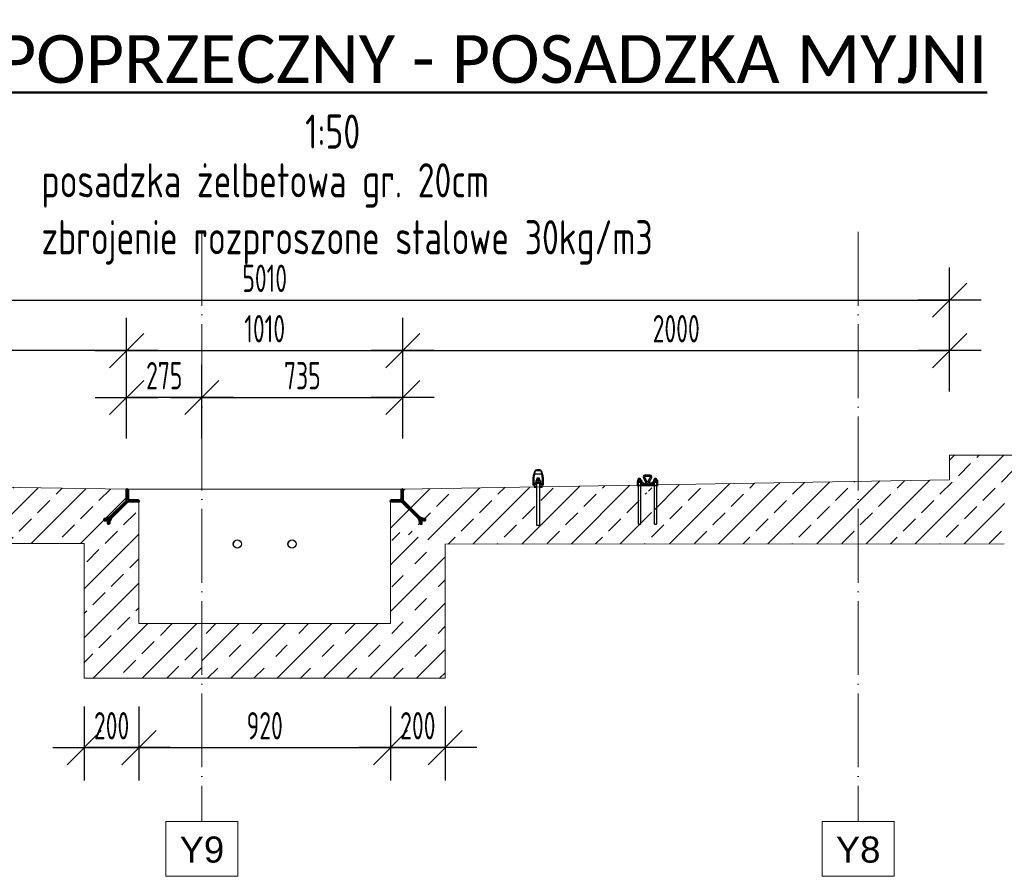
# Model space of a CAD drawing. Extents: x 64462 to 126444, y -56085 to -716.
# Tile 88 of 90: x 107586 to 111187, y -13687 to -10555. Entities that reach past the tile are written whole.
import ezdxf
from ezdxf.enums import TextEntityAlignment as Align

# ---------------------------------------------------------------- set-up
doc = ezdxf.new("R2010")
doc.units = 0
doc.header["$LTSCALE"] = 11.25
doc.linetypes.add('GCAD_ISO04W100', pattern=[30, 24, -3, 0, -3])
for name, color, linetype, lineweight in [('--TW_Trzpienie_opis', 42, 'Continuous', 9), ('M_Elementy przekrojowe', 150, 'Continuous', 50), ('M_Opisy inne', 7, 'Continuous', 25), ('M_Osie', 1, 'GCAD_ISO04W100', 15), ('M_Teksty duże', 3, 'Continuous', 50), ('M_Teksty średnie', 152, 'Continuous', 25), ('Y-MYJNIA_SZYNY', 152, 'Continuous', 25)]:
    doc.layers.add(name, color=color, linetype=linetype, lineweight=lineweight)
doc.layers.add('--TW_Wymiary', color=1, linetype='Continuous')
doc.layers.add('111_wytyczne_cieńkie', color=7, linetype='Continuous')
doc.styles.add('ARIAL', font='arial.ttf')
doc.styles.add('MCAD_TD', font='calibri.ttf')
doc.styles.add('MCAD_TS', font='GENISO.SHX', dxfattribs={"width": 0.8})
doc.styles.add('MCAD_TWYM', font='GENISO.SHX', dxfattribs={"width": 0.7})
doc.dimstyles.new('MCAD_KR_50 [mm]', dxfattribs={"dimscale": 5, "dimtxt": 20, "dimasz": 2, "dimexe": 24, "dimexo": 0, "dimgap": 0, "dimtad": 0, "dimdec": 1, "dimrnd": 0.5, "dimzin": 9, "dimdsep": 46, "dimtxsty": 'MCAD_TWYM', "dimblk": 'MC_WYM_KR', "dimcen": 0, "dimdle": 20, "dimclrd": 256, "dimclre": 256, "dimclrt": 7, "dimazin": 0, "dimtfac": 0.033333, "dimtdec": 1, "dimtmove": 0, "dimatfit": 3, "dimldrblk": 'MC_WYM_ST', "dimfxl": 30, "dimfxlon": 1, "dimtvp": 0.8, "dimtolj": 1, "dimarcsym": 0})

# ---------------------------------------------------------------- blocks, each defined once
blk = doc.blocks.new('MC_WYM_KR')
at = {"color": 7, "linetype": 'ByBlock'}
blk.add_line((6.24, 6.24), (-6.24, -6.24), dxfattribs=at)
at = {"linetype": 'ByBlock'}
blk.add_line((11.52, 0), (-11.52, 0), dxfattribs=at)
blk = doc.blocks.new('*D5670')
at = {"layer": '--TW_Wymiary', "lineweight": -2}
for p, q in [((107821.8, -13066.6), (107821.8, -13336.6)), ((108021.8, -13066.6), (108021.8, -13336.6)), ((108011.8, -13216.6), (107831.8, -13216.6))]:
    blk.add_line(p, q, dxfattribs=at)
at = {"layer": 'Defpoints', "color": 0}
for p in [(107821.8, -12763), (108021.8, -12763), (107821.8, -13216.6)]:
    blk.add_point(p, dxfattribs=at)
at = {"layer": '--TW_Wymiary', "linetype": 'ByBlock', "lineweight": -2, "xscale": 10, "yscale": 10, "zscale": 10, "rotation": 180}
blk.add_blockref('MC_WYM_KR', (107821.8, -13216.6), dxfattribs=at)
at = {"layer": '--TW_Wymiary', "linetype": 'ByBlock', "lineweight": -2, "xscale": 10, "yscale": 10, "zscale": 10}
blk.add_blockref('MC_WYM_KR', (108021.8, -13216.6), dxfattribs=at)
at = {"layer": '--TW_Wymiary', "color": 7, "insert": (107921.8, -13136.6), "char_height": 100, "attachment_point": 5, "style": 'MCAD_TWYM'}
blk.add_mtext('\\A1;200', dxfattribs=at)
blk = doc.blocks.new('MC_WYM_ST')
blk.add_solid([(0, 0), (-14.68, 3), (-14.68, -3), (0, 0)])
blk = doc.blocks.new('*D5681')
at = {"layer": '--TW_Wymiary', "lineweight": -2}
for p, q in [((107976.8, -12086.5), (107976.8, -11816.5)), ((108252, -12086.5), (108252, -11816.5)), ((108242, -11936.5), (107986.8, -11936.5))]:
    blk.add_line(p, q, dxfattribs=at)
at = {"layer": 'Defpoints', "color": 0}
for p in [(107976.8, -11936.5), (107976.8, -12271.9), (108252, -12271.9)]:
    blk.add_point(p, dxfattribs=at)
at = {"layer": '--TW_Wymiary', "linetype": 'ByBlock', "lineweight": -2, "xscale": 10, "yscale": 10, "zscale": 10, "rotation": 180}
blk.add_blockref('MC_WYM_KR', (107976.8, -11936.5), dxfattribs=at)
at = {"layer": '--TW_Wymiary', "linetype": 'ByBlock', "lineweight": -2, "xscale": 10, "yscale": 10, "zscale": 10}
blk.add_blockref('MC_WYM_KR', (108252, -11936.5), dxfattribs=at)
at = {"layer": '--TW_Wymiary', "color": 7, "insert": (108114.4, -11856.5), "char_height": 100, "attachment_point": 5, "style": 'MCAD_TWYM'}
blk.add_mtext('\\A1;275', dxfattribs=at)
blk = doc.blocks.new('*D5682')
at = {"layer": '--TW_Wymiary', "lineweight": -2}
for p, q in [((108252, -12086.5), (108252, -11816.5)), ((108986.8, -12086.5), (108986.8, -11816.5)), ((108262, -11936.5), (108976.8, -11936.5))]:
    blk.add_line(p, q, dxfattribs=at)
at = {"layer": 'Defpoints', "color": 0}
for p in [(108986.8, -11936.5), (108252, -12271.9), (108986.8, -12271.9)]:
    blk.add_point(p, dxfattribs=at)
at = {"layer": '--TW_Wymiary', "linetype": 'ByBlock', "lineweight": -2, "xscale": 10, "yscale": 10, "zscale": 10, "rotation": 180}
blk.add_blockref('MC_WYM_KR', (108252, -11936.5), dxfattribs=at)
at = {"layer": '--TW_Wymiary', "linetype": 'ByBlock', "lineweight": -2, "xscale": 10, "yscale": 10, "zscale": 10}
blk.add_blockref('MC_WYM_KR', (108986.8, -11936.5), dxfattribs=at)
at = {"layer": '--TW_Wymiary', "color": 7, "insert": (108619.4, -11856.5), "char_height": 100, "attachment_point": 5, "style": 'MCAD_TWYM'}
blk.add_mtext('\\A1;735', dxfattribs=at)
blk = doc.blocks.new('*D5683')
at = {"layer": '--TW_Wymiary', "lineweight": -2}
for p, q in [((108021.8, -13066.6), (108021.8, -13336.6)), ((108941.8, -13066.6), (108941.8, -13336.6)), ((108031.8, -13216.6), (108931.8, -13216.6))]:
    blk.add_line(p, q, dxfattribs=at)
at = {"layer": 'Defpoints', "color": 0}
for p in [(108021.8, -12763), (108941.8, -12763), (108941.8, -13216.6)]:
    blk.add_point(p, dxfattribs=at)
at = {"layer": '--TW_Wymiary', "linetype": 'ByBlock', "lineweight": -2, "xscale": 10, "yscale": 10, "zscale": 10, "rotation": 180}
blk.add_blockref('MC_WYM_KR', (108021.8, -13216.6), dxfattribs=at)
at = {"layer": '--TW_Wymiary', "linetype": 'ByBlock', "lineweight": -2, "xscale": 10, "yscale": 10, "zscale": 10}
blk.add_blockref('MC_WYM_KR', (108941.8, -13216.6), dxfattribs=at)
at = {"layer": '--TW_Wymiary', "color": 7, "insert": (108481.8, -13136.6), "char_height": 100, "attachment_point": 5, "style": 'MCAD_TWYM'}
blk.add_mtext('\\A1;920', dxfattribs=at)
blk = doc.blocks.new('*D5684')
at = {"layer": '--TW_Wymiary', "lineweight": -2}
for p, q in [((108941.8, -13066.6), (108941.8, -13336.6)), ((109141.8, -13066.6), (109141.8, -13336.6)), ((108951.8, -13216.6), (109131.8, -13216.6))]:
    blk.add_line(p, q, dxfattribs=at)
at = {"layer": 'Defpoints', "color": 0}
for p in [(108941.8, -12763), (109141.8, -12963), (109141.8, -13216.6)]:
    blk.add_point(p, dxfattribs=at)
at = {"layer": '--TW_Wymiary', "linetype": 'ByBlock', "lineweight": -2, "xscale": 10, "yscale": 10, "zscale": 10, "rotation": 180}
blk.add_blockref('MC_WYM_KR', (108941.8, -13216.6), dxfattribs=at)
at = {"layer": '--TW_Wymiary', "linetype": 'ByBlock', "lineweight": -2, "xscale": 10, "yscale": 10, "zscale": 10}
blk.add_blockref('MC_WYM_KR', (109141.8, -13216.6), dxfattribs=at)
at = {"layer": '--TW_Wymiary', "color": 7, "insert": (109041.8, -13136.6), "char_height": 100, "attachment_point": 5, "style": 'MCAD_TWYM'}
blk.add_mtext('\\A1;200', dxfattribs=at)
blk = doc.blocks.new('*D5685')
at = {"layer": '--TW_Wymiary', "lineweight": -2}
for p, q in [((107976.8, -11914.7), (107976.8, -11644.7)), ((108986.8, -11914.7), (108986.8, -11644.7)), ((107986.8, -11764.7), (108976.8, -11764.7))]:
    blk.add_line(p, q, dxfattribs=at)
at = {"layer": 'Defpoints', "color": 0}
for p in [(108986.8, -11764.7), (107976.8, -12271.9), (108986.8, -12271.9)]:
    blk.add_point(p, dxfattribs=at)
at = {"layer": '--TW_Wymiary', "linetype": 'ByBlock', "lineweight": -2, "xscale": 10, "yscale": 10, "zscale": 10, "rotation": 180}
blk.add_blockref('MC_WYM_KR', (107976.8, -11764.7), dxfattribs=at)
at = {"layer": '--TW_Wymiary', "linetype": 'ByBlock', "lineweight": -2, "xscale": 10, "yscale": 10, "zscale": 10}
blk.add_blockref('MC_WYM_KR', (108986.8, -11764.7), dxfattribs=at)
at = {"layer": '--TW_Wymiary', "color": 7, "insert": (108481.8, -11684.7), "char_height": 100, "attachment_point": 5, "style": 'MCAD_TWYM'}
blk.add_mtext('\\A1;1010', dxfattribs=at)
blk = doc.blocks.new('*D5686')
at = {"layer": '--TW_Wymiary', "lineweight": -2}
for p, q in [((105976.8, -11730.4), (105976.8, -11460.4)), ((110986.8, -11730.4), (110986.8, -11460.4)), ((105986.8, -11580.4), (110976.8, -11580.4))]:
    blk.add_line(p, q, dxfattribs=at)
at = {"layer": 'Defpoints', "color": 0}
for p in [(110986.8, -11580.4), (105976.8, -12146.8), (110986.8, -12146.8)]:
    blk.add_point(p, dxfattribs=at)
at = {"layer": '--TW_Wymiary', "linetype": 'ByBlock', "lineweight": -2, "xscale": 10, "yscale": 10, "zscale": 10, "rotation": 180}
blk.add_blockref('MC_WYM_KR', (105976.8, -11580.4), dxfattribs=at)
at = {"layer": '--TW_Wymiary', "linetype": 'ByBlock', "lineweight": -2, "xscale": 10, "yscale": 10, "zscale": 10}
blk.add_blockref('MC_WYM_KR', (110986.8, -11580.4), dxfattribs=at)
at = {"layer": '--TW_Wymiary', "color": 7, "insert": (108481.8, -11500.4), "char_height": 100, "attachment_point": 5, "style": 'MCAD_TWYM'}
blk.add_mtext('\\A1;5010', dxfattribs=at)
blk = doc.blocks.new('*D5687')
at = {"layer": '--TW_Wymiary', "lineweight": -2}
for p, q in [((105976.8, -11914.7), (105976.8, -11644.7)), ((107976.8, -11914.7), (107976.8, -11644.7)), ((107966.8, -11764.7), (105986.8, -11764.7))]:
    blk.add_line(p, q, dxfattribs=at)
at = {"layer": 'Defpoints', "color": 0}
for p in [(105976.8, -11764.7), (107976.8, -12086.5), (105976.8, -12146.8)]:
    blk.add_point(p, dxfattribs=at)
at = {"layer": '--TW_Wymiary', "linetype": 'ByBlock', "lineweight": -2, "xscale": 10, "yscale": 10, "zscale": 10, "rotation": 180}
blk.add_blockref('MC_WYM_KR', (105976.8, -11764.7), dxfattribs=at)
at = {"layer": '--TW_Wymiary', "linetype": 'ByBlock', "lineweight": -2, "xscale": 10, "yscale": 10, "zscale": 10}
blk.add_blockref('MC_WYM_KR', (107976.8, -11764.7), dxfattribs=at)
at = {"layer": '--TW_Wymiary', "color": 7, "insert": (106976.8, -11684.7), "char_height": 100, "attachment_point": 5, "style": 'MCAD_TWYM'}
blk.add_mtext('\\A1;2000', dxfattribs=at)
blk = doc.blocks.new('*D5688')
at = {"layer": '--TW_Wymiary', "lineweight": -2}
for p, q in [((108986.8, -11914.7), (108986.8, -11644.7)), ((110986.8, -11914.7), (110986.8, -11644.7)), ((108996.8, -11764.7), (110976.8, -11764.7))]:
    blk.add_line(p, q, dxfattribs=at)
at = {"layer": 'Defpoints', "color": 0}
for p in [(110986.8, -11764.7), (108986.8, -12086.5), (110986.8, -12146.8)]:
    blk.add_point(p, dxfattribs=at)
at = {"layer": '--TW_Wymiary', "linetype": 'ByBlock', "lineweight": -2, "xscale": 10, "yscale": 10, "zscale": 10, "rotation": 180}
blk.add_blockref('MC_WYM_KR', (108986.8, -11764.7), dxfattribs=at)
at = {"layer": '--TW_Wymiary', "linetype": 'ByBlock', "lineweight": -2, "xscale": 10, "yscale": 10, "zscale": 10}
blk.add_blockref('MC_WYM_KR', (110986.8, -11764.7), dxfattribs=at)
at = {"layer": '--TW_Wymiary', "color": 7, "insert": (109986.8, -11684.7), "char_height": 100, "attachment_point": 5, "style": 'MCAD_TWYM'}
blk.add_mtext('\\A1;2000', dxfattribs=at)
blk = doc.blocks.new('eoprz')

msp = doc.modelspace()

# ---------------------------------------------------------------- hatches: boundary and pattern name
at = {"layer": '--TW_Trzpienie_opis'}
h = msp.add_hatch(dxfattribs=at)
h.set_pattern_fill('ANSI33-Metric', color=256, scale=20)
h.set_pattern_definition([(45, (-211439.87, 157526.38), (-89.80256, 89.80256), []), (45, (-211350.07, 157526.38), (-89.80256, 89.80256), [63.5, -31.75])])
h.paths.add_polyline_path([(108021.81, -12468.7), (108021.81, -12326.78), (107976.81, -12326.78), (107976.81, -12271.88), (107838.11, -12269.43), (107131.81, -12256.98), (107131.81, -12266.78), (107084.81, -12266.78), (107084.81, -12346.78), (107131.81, -12346.78), (107131.81, -12356.78), (107031.81, -12356.78), (107031.81, -12346.78), (107078.81, -12346.78), (107078.81, -12266.78), (107031.81, -12266.78), (107031.81, -12256.98), (106304.58, -12243.05), (105976.81, -12236.78), (105976.81, -12146.78), (105694.96, -12146.78), (105694.96, -12360.78), (105694.96, -12470.56), (105923.97, -12470.56), (108021.81, -12470.56), (108021.81, -12468.7)], is_closed=False)
h.paths.add_polyline_path([(108021.81, -12472.09), (107821.81, -12470.56), (107821.81, -12962.98), (108251.99, -12962.98), (108251.99, -12762.98), (108193.98, -12762.98), (108021.81, -12762.98), (108021.81, -12472.09)], is_closed=False)
h.paths.add_polyline_path([(108941.81, -12326.78), (108941.81, -12420.78), (109141.81, -12472.78), (110354.53, -12470.68), (110354.52, -12247.88), (110153.13, -12252.74), (109931.81, -12256.98), (109931.81, -12266.78), (109884.81, -12266.78), (109884.81, -12346.78), (109931.81, -12346.78), (109931.81, -12356.78), (109831.81, -12356.78), (109831.81, -12346.78), (109878.81, -12346.78), (109878.81, -12266.78), (109831.81, -12266.78), (109831.81, -12256.98), (109616.85, -12260.77), (108986.81, -12271.88), (108986.81, -12326.78), (108941.81, -12326.78)], is_closed=False)
h.paths.add_polyline_path([(110651.99, -12470.74), (110651.98, -12242.65), (110354.52, -12247.88), (110354.58, -12471.62), (110651.99, -12470.74)], is_closed=False)
h.paths.add_polyline_path([(110651.98, -12242.65), (110651.99, -12470.74), (111186.81, -12470.83), (111186.8, -12266.84), (111833.53, -12266.78), (111833.53, -12146.78), (110986.81, -12146.78), (110986.81, -12236.78), (110651.98, -12242.65)], is_closed=False)
h.paths.add_polyline_path([(112341.18, -12266.78), (112341.18, -12146.78), (111833.53, -12146.78), (111833.53, -12266.78)])
h = msp.add_hatch(dxfattribs=at)
h.set_pattern_fill('MC_ZELBET', color=256, scale=600, angle=45, pattern_type=2)
h.set_pattern_definition([(45, (502450.8, -173467.9), (-424.2641, 424.2641), [600, 0]), (45, (502365.94, -173383.03), (-424.2641, 424.2641), [600, 0]), (45, (502281.1, -173298.2), (-424.2641, 424.2641), [600, 0]), (45, (502196.23, -173213.3), (-424.2641, 424.2641), [600, 0]), (45, (502111.4, -173128.5), (-424.2641, 424.2641), [600, 0]), (45, (502408.37, -173425.46), (-424.2641, 424.2641), [60, -540]), (45, (502323.5, -173340.6), (-424.2641, 424.2641), [60, -540]), (45, (502238.66, -173255.75), (-424.2641, 424.2641), [60, -540]), (45, (502153.8, -173170.9), (-424.2641, 424.2641), [60, -540]), (45, (502068.95, -173086.05), (-424.2641, 424.2641), [60, -540]), (45, (502662.9, -173170.9), (-424.2641, 424.2641), [60, -540]), (45, (502578.1, -173086.05), (-424.2641, 424.2641), [60, -540]), (45, (502493.2, -173340.6), (-424.2641, 424.2641), [60, -540]), (45, (502408.37, -173255.75), (-424.2641, 424.2641), [60, -540]), (45, (502578.1, -173255.75), (-424.2641, 424.2641), [60, -540]), (45, (502493.2, -173170.9), (-424.2641, 424.2641), [60, -540]), (45, (502747.8, -173086.05), (-424.2641, 424.2641), [60, -540]), (45, (502662.9, -173001.2), (-424.2641, 424.2641), [60, -540]), (45, (502493.2, -173001.2), (-424.2641, 424.2641), [60, -540]), (45, (502408.37, -172916.34), (-424.2641, 424.2641), [60, -540]), (45, (502323.5, -172831.5), (-424.2641, 424.2641), [60, -540]), (45, (502323.5, -173170.9), (-424.2641, 424.2641), [60, -540]), (45, (502238.66, -173086.05), (-424.2641, 424.2641), [60, -540]), (45, (502408.37, -173086.05), (-424.2641, 424.2641), [60, -540]), (45, (502323.5, -173001.2), (-424.2641, 424.2641), [60, -540]), (45, (502153.8, -173001.2), (-424.2641, 424.2641), [60, -540]), (45, (502238.66, -172916.34), (-424.2641, 424.2641), [60, -540]), (45, (502578.1, -172916.34), (-424.2641, 424.2641), [60, -540]), (45, (502493.2, -172831.5), (-424.2641, 424.2641), [60, -540]), (45, (502408.37, -172746.64), (-424.2641, 424.2641), [60, -540])])
h.paths.add_polyline_path([(108251.99, -12962.98), (109141.81, -12962.98), (109141.81, -12524.78), (109141.81, -12509.09), (109141.81, -12493.65), (109141.81, -12484.27), (109141.81, -12472.78), (108941.81, -12420.78), (108941.81, -12762.98), (108251.99, -12762.98), (108251.99, -12962.98)], is_closed=False)
at = {"layer": '111_wytyczne_cieńkie'}
for points in [[(108393.53, -12462.42, 1.1188462), (108372.45, -12483.5, -0.8937779)], [(108593.53, -12462.42, 1.1188462), (108572.45, -12483.5, -0.8937779)]]:
    msp.add_hatch(color=8, dxfattribs=at).paths.add_polyline_path(points)

# ---------------------------------------------------------------- linework, layer by layer
at = {"layer": '--TW_Trzpienie_opis'}
for p, q in [((110986.81, -12236.78), (110986.81, -12146.78)), ((112341.18, -12146.78), (110986.81, -12146.78)), ((107976.81, -12271.88), (105976.81, -12236.78)), ((108986.81, -12271.88), (110986.81, -12236.78)), ((108986.81, -12271.88), (107976.81, -12271.88)), ((108021.81, -12762.98), (108021.81, -12316.88)), ((108941.81, -12762.98), (108941.81, -12316.88)), ((107821.81, -12470.56), (105694.96, -12470.56)), ((107821.81, -12470.56), (107821.81, -12962.98)), ((111186.7, -12470.83), (109141.81, -12472.78)), ((109141.81, -12962.98), (109141.81, -12472.78)), ((109141.81, -12962.98), (109141.81, -12584.78)), ((108941.81, -12762.98), (108021.81, -12762.98)), ((107821.81, -12962.98), (109141.81, -12962.98)), ((108941.81, -12962.98), (108021.81, -12962.98))]:
    msp.add_line(p, q, dxfattribs=at)
at = {"layer": '111_wytyczne_cieńkie', "color": 8}
for centre in [(108381.81, -12471.78), (108581.81, -12471.78)]:
    msp.add_circle(centre, 15, dxfattribs=at)
at = {"layer": 'M_Elementy przekrojowe'}
for points in [[(107976.81, -12316.88), (108021.81, -12316.88), (108021.81, -12315.38, 0.4142136), (108018.31, -12311.88), (107988.81, -12311.88, -0.4142136), (107981.81, -12304.88), (107981.81, -12275.38, 0.4142136), (107978.31, -12271.88), (107976.81, -12271.88)], [(108986.81, -12316.88), (108941.81, -12316.88), (108941.81, -12315.38, -0.4142136), (108945.31, -12311.88), (108974.81, -12311.88, 0.4142136), (108981.81, -12304.88), (108981.81, -12275.38, -0.4142136), (108985.31, -12271.88), (108986.81, -12271.88)], [(107914.12, -12398.17, -0.221501), (107922.36, -12375.57), (107978.93, -12319), (107974.68, -12314.76), (107918.12, -12371.33, 0.221501), (107908.15, -12398.69)], [(109049.49, -12398.17, 0.221501), (109041.25, -12375.57), (108984.68, -12319), (108988.93, -12314.76), (109045.5, -12371.33, -0.221501), (109055.47, -12398.69)]]:
    msp.add_lwpolyline(points, format="xyb", close=True, dxfattribs=at)
for points in [[(107910.29, -12383.39, -0.1134054), (107895, -12385.54), (107895.52, -12379.56, 0.221501), (107918.12, -12371.33)], [(109053.32, -12383.39, 0.1134054), (109068.61, -12385.54), (109068.1, -12379.56, -0.221501), (109045.5, -12371.33)]]:
    msp.add_lwpolyline(points, format="xyb", dxfattribs=at)
at = {"layer": 'M_Osie'}
for p, q in [((108251.99, -11330.56), (108251.99, -13487.15)), ((108251.99, -11330.56), (108251.99, -13487.15)), ((110651.99, -11330.56), (110651.99, -13487.15)), ((110651.99, -11330.56), (110651.99, -13487.15)), ((108120.5, -13487.15), (108383.49, -13487.15)), ((108120.5, -13687.15), (108120.5, -13487.15)), ((108383.49, -13687.15), (108383.49, -13487.15)), ((110520.5, -13487.15), (110783.49, -13487.15)), ((110520.5, -13687.15), (110520.5, -13487.15)), ((110783.49, -13687.15), (110783.49, -13487.15)), ((108120.5, -13687.15), (108383.49, -13687.15)), ((110520.5, -13687.15), (110783.49, -13687.15))]:
    msp.add_line(p, q, dxfattribs=at)
at = {"layer": 'Y-MYJNIA_SZYNY'}
for p, q in [((109469.35, -12205.3), (109468.33, -12207.07)), ((109468.56, -12212.15), (109468.56, -12207.55)), ((109468.81, -12207.55), (109468.59, -12207.55)), ((109468.81, -12217.93), (109468.81, -12207.55)), ((109470.06, -12215.55), (109470.79, -12207.2)), ((109474.77, -12203.55), (109488.84, -12203.55)), ((109486.9, -12201.05), (109476.72, -12201.05)), ((109492.83, -12207.2), (109493.56, -12215.55)), ((109495.28, -12207.07), (109494.26, -12205.3)), ((109494.81, -12207.55), (109494.81, -12217.93)), ((109495.03, -12207.55), (109494.81, -12207.55)), ((109495.06, -12207.55), (109495.06, -12212.15)), ((109461.81, -12237.6), (109461.81, -12254.95)), ((109465.81, -12237.6), (109465.81, -12247.55)), ((109469.26, -12215.18), (109468.66, -12212.93)), ((109470.06, -12215.55), (109469.74, -12215.55)), ((109470.06, -12215.55), (109493.56, -12215.55)), ((109472.75, -12240.26), (109472.75, -12246.83)), ((109473.36, -12239.81), (109473.81, -12239.55)), ((109473.81, -12239.55), (109474.22, -12239.55)), ((109474.22, -12239.55), (109480.22, -12239.55)), ((109475.7, -12240.26), (109475.7, -12246.83)), ((109476.96, -12234.3), (109478.11, -12233.15)), ((109476.96, -12239.55), (109476.96, -12234.3)), ((109476.96, -12234.3), (109486.66, -12234.3)), ((109478.11, -12230.55), (109478.99, -12229.55)), ((109478.11, -12233.15), (109478.11, -12230.55)), ((109478.11, -12230.55), (109485.51, -12230.55)), ((109478.11, -12233.15), (109485.51, -12233.15)), ((109478.99, -12229.55), (109484.62, -12229.55)), ((109487.81, -12239.55), (109480.22, -12239.55)), ((109484.62, -12229.55), (109485.51, -12230.55)), ((109484.75, -12240.26), (109484.75, -12246.83)), ((109485.51, -12230.55), (109485.51, -12233.15)), ((109485.51, -12233.15), (109486.66, -12234.3)), ((109486.66, -12234.3), (109486.66, -12239.55)), ((109487.81, -12239.55), (109489.81, -12239.55)), ((109489.81, -12239.55), (109490.25, -12239.81)), ((109490.86, -12240.26), (109490.25, -12239.82)), ((109490.86, -12240.26), (109490.86, -12246.83)), ((109493.87, -12215.55), (109493.56, -12215.55)), ((109494.95, -12212.93), (109494.35, -12215.18)), ((109497.81, -12247.55), (109497.81, -12237.6)), ((109501.81, -12254.95), (109501.81, -12237.6)), ((109845, -12238.39), (109845, -12243.81)), ((109845.5, -12238.01), (109845.87, -12237.8)), ((109845.87, -12237.8), (109846.22, -12237.8)), ((109846.22, -12237.8), (109851.16, -12237.8)), ((109847.43, -12238.39), (109847.43, -12243.81)), ((109848.47, -12235.64), (109849.42, -12234.69)), ((109848.47, -12237.8), (109848.47, -12235.64)), ((109848.47, -12235.64), (109856.47, -12235.64)), ((109849.42, -12232.54), (109850.15, -12231.72)), ((109849.42, -12234.69), (109849.42, -12232.54)), ((109849.42, -12232.54), (109855.52, -12232.54)), ((109849.42, -12234.69), (109855.52, -12234.69)), ((109850.15, -12231.72), (109854.79, -12231.72)), ((109857.42, -12237.8), (109851.16, -12237.8)), ((109854.79, -12231.72), (109855.52, -12232.54)), ((109854.9, -12238.39), (109854.9, -12243.81)), ((109855.52, -12232.54), (109855.52, -12234.69)), ((109855.52, -12234.69), (109856.47, -12235.64)), ((109856.47, -12235.64), (109856.47, -12237.8)), ((109857.42, -12237.8), (109859.07, -12237.8)), ((109859.07, -12237.8), (109859.44, -12238.01)), ((109859.94, -12238.39), (109859.43, -12238.03)), ((109859.94, -12238.39), (109859.94, -12243.81)), ((109866.52, -12228.88), (109870.92, -12226.52)), ((109876.13, -12246.84), (109866.52, -12228.88)), ((109880.54, -12244.48), (109870.92, -12226.52)), ((109871.81, -12225.05), (109871.81, -12220.05)), ((109891.81, -12220.05), (109871.81, -12220.05)), ((109891.81, -12225.05), (109871.81, -12225.05)), ((109883.08, -12244.48), (109892.69, -12226.52)), ((109887.49, -12246.84), (109897.1, -12228.88)), ((109891.81, -12225.05), (109891.81, -12220.05)), ((109892.69, -12226.52), (109897.1, -12228.88)), ((109903.52, -12238.39), (109903.52, -12243.81)), ((109904.02, -12238.01), (109904.39, -12237.8)), ((109904.39, -12237.8), (109904.73, -12237.8)), ((109904.73, -12237.8), (109909.68, -12237.8)), ((109905.95, -12238.39), (109905.95, -12243.81)), ((109906.99, -12235.64), (109907.94, -12234.69)), ((109906.99, -12237.8), (109906.99, -12235.64)), ((109906.99, -12235.64), (109914.99, -12235.64)), ((109907.94, -12232.54), (109908.66, -12231.72)), ((109907.94, -12234.69), (109907.94, -12232.54)), ((109907.94, -12232.54), (109914.04, -12232.54)), ((109907.94, -12234.69), (109914.04, -12234.69)), ((109908.66, -12231.72), (109913.31, -12231.72)), ((109915.94, -12237.8), (109909.68, -12237.8)), ((109913.31, -12231.72), (109914.04, -12232.54)), ((109913.42, -12238.39), (109913.42, -12243.81)), ((109914.04, -12232.54), (109914.04, -12234.69)), ((109914.04, -12234.69), (109914.99, -12235.64)), ((109914.99, -12235.64), (109914.99, -12237.8)), ((109915.94, -12237.8), (109917.59, -12237.8)), ((109917.59, -12237.8), (109917.95, -12238.01)), ((109918.46, -12238.39), (109917.95, -12238.03)), ((109918.46, -12238.39), (109918.46, -12243.81)), ((109462.41, -12255.55), (109465.71, -12255.55)), ((109466.81, -12255.55), (109465.71, -12255.55)), ((109466.31, -12254.95), (109466.31, -12254.15)), ((109475.81, -12253.55), (109466.81, -12253.55)), ((109466.81, -12253.55), (109466.81, -12261.55)), ((109466.81, -12261.55), (109466.81, -12264.55)), ((109466.81, -12261.55), (109476.56, -12261.55)), ((109475.81, -12261.55), (109466.81, -12261.55)), ((109466.81, -12264.55), (109476.56, -12264.55)), ((109466.91, -12253.55), (109475.56, -12253.55)), ((109467.81, -12249.55), (109471.81, -12249.55)), ((109471.81, -12248.55), (109472.81, -12247.55)), ((109471.81, -12249.55), (109471.81, -12248.55)), ((109471.81, -12248.55), (109491.81, -12248.55)), ((109471.81, -12249.55), (109491.81, -12249.55)), ((109473.37, -12247.28), (109472.75, -12246.83)), ((109490.81, -12247.55), (109472.81, -12247.55)), ((109473.81, -12247.55), (109473.36, -12247.29)), ((109475.81, -12253.49), (109475.81, -12249.55)), ((109475.81, -12261.55), (109475.81, -12253.55)), ((109475.81, -12253.55), (109476.96, -12253.55)), ((109476.63, -12252.72), (109475.98, -12253.37)), ((109476.56, -12261.55), (109476.96, -12261.55)), ((109476.56, -12261.55), (109476.56, -12264.55)), ((109476.56, -12264.55), (109476.96, -12264.55)), ((109476.96, -12404.55), (109476.96, -12249.55)), ((109486.66, -12249.55), (109486.66, -12404.55)), ((109486.66, -12253.55), (109487.81, -12253.55)), ((109486.66, -12261.55), (109487.06, -12261.55)), ((109486.66, -12264.55), (109487.06, -12264.55)), ((109487.63, -12253.37), (109486.98, -12252.72)), ((109487.06, -12264.55), (109487.06, -12261.55)), ((109487.06, -12261.55), (109496.81, -12261.55)), ((109487.06, -12264.55), (109496.81, -12264.55)), ((109487.81, -12249.55), (109487.81, -12253.49)), ((109487.81, -12253.55), (109487.81, -12261.55)), ((109496.81, -12253.55), (109487.81, -12253.55)), ((109496.81, -12261.55), (109487.81, -12261.55)), ((109488.05, -12253.55), (109496.71, -12253.55)), ((109490.25, -12247.29), (109489.81, -12247.55)), ((109490.25, -12247.28), (109490.86, -12246.83)), ((109490.81, -12247.55), (109491.81, -12248.55)), ((109491.81, -12248.55), (109491.81, -12249.55)), ((109491.81, -12249.55), (109495.81, -12249.55)), ((109496.81, -12261.55), (109496.81, -12253.55)), ((109497.91, -12255.55), (109496.81, -12255.55)), ((109496.81, -12264.55), (109496.81, -12261.55)), ((109497.31, -12254.15), (109497.31, -12254.95)), ((109497.91, -12255.55), (109501.21, -12255.55)), ((109844.22, -12245.22), (109845.05, -12244.4)), ((109844.22, -12246.05), (109844.22, -12245.22)), ((109844.22, -12245.22), (109860.72, -12245.22)), ((109844.22, -12246.05), (109860.72, -12246.05)), ((109844.31, -12247.05), (109844.31, -12259.55)), ((109919.31, -12259.55), (109844.31, -12259.55)), ((109845.51, -12244.18), (109845, -12243.81)), ((109859.89, -12244.4), (109845.05, -12244.4)), ((109848.66, -12246.05), (109845.31, -12246.05)), ((109845.87, -12244.4), (109845.51, -12244.19)), ((109847.79, -12259.55), (109847.79, -12246.05)), ((109848.47, -12399.55), (109848.47, -12246.05)), ((109857.31, -12246.05), (109848.66, -12246.05)), ((109856.47, -12246.05), (109856.47, -12399.55)), ((109857.31, -12259.55), (109857.31, -12246.05)), ((109863.75, -12246.05), (109857.31, -12246.05)), ((109859.44, -12244.19), (109859.07, -12244.4)), ((109859.43, -12244.18), (109859.94, -12243.81)), ((109859.89, -12244.4), (109860.72, -12245.22)), ((109860.72, -12245.22), (109860.72, -12246.05)), ((109865.31, -12248.75), (109861.31, -12248.75)), ((109861.31, -12248.75), (109861.31, -12254.05)), ((109861.31, -12254.05), (109902.31, -12254.05)), ((109861.81, -12249.05), (109861.81, -12254.05)), ((109861.81, -12249.05), (109874.8, -12249.05)), ((109861.81, -12254.05), (109874.8, -12254.05)), ((109864.41, -12247.2), (109863.75, -12246.05)), ((109864.41, -12247.2), (109865.31, -12248.75)), ((109874.8, -12249.05), (109874.8, -12254.05)), ((109876.13, -12246.84), (109880.54, -12244.48)), ((109883.08, -12244.48), (109887.49, -12246.84)), ((109888.81, -12249.05), (109888.81, -12254.05)), ((109901.81, -12249.05), (109888.81, -12249.05)), ((109901.81, -12254.05), (109888.81, -12254.05)), ((109898.31, -12248.75), (109899.2, -12247.2)), ((109902.31, -12248.75), (109898.31, -12248.75)), ((109899.86, -12246.05), (109899.2, -12247.2)), ((109906.31, -12246.05), (109899.86, -12246.05)), ((109901.81, -12249.05), (109901.81, -12254.05)), ((109902.31, -12254.05), (109902.31, -12248.75)), ((109902.74, -12245.22), (109903.56, -12244.4)), ((109902.74, -12246.05), (109902.74, -12245.22)), ((109902.74, -12245.22), (109919.23, -12245.22)), ((109919.23, -12246.05), (109902.74, -12246.05)), ((109904.03, -12244.18), (109903.52, -12243.81)), ((109918.41, -12244.4), (109903.56, -12244.4)), ((109904.39, -12244.4), (109904.02, -12244.19)), ((109914.96, -12246.05), (109906.31, -12246.05)), ((109906.31, -12259.55), (109906.31, -12246.05)), ((109906.99, -12399.55), (109906.99, -12246.05)), ((109918.31, -12246.05), (109914.96, -12246.05)), ((109914.99, -12246.05), (109914.99, -12399.55)), ((109915.82, -12246.05), (109915.82, -12259.55)), ((109917.95, -12244.19), (109917.59, -12244.4)), ((109917.95, -12244.18), (109918.46, -12243.81)), ((109918.41, -12244.4), (109919.23, -12245.22)), ((109919.23, -12245.22), (109919.23, -12246.05)), ((109919.31, -12259.55), (109919.31, -12247.05)), ((109486.66, -12404.55), (109476.96, -12404.55)), ((109848.47, -12399.55), (109856.47, -12399.55)), ((109906.99, -12399.55), (109914.99, -12399.55))]:
    msp.add_line(p, q, dxfattribs=at)
for centre, radius, start, end in [((109531.81, -12237.6), 70, 154.57277, 180), ((109468.61, -12207.23), 0.32, 150.01836, 260.71469), ((109476.72, -12209.55), 8.5, 90, 150.01836), ((109474.77, -12207.55), 4, 90, 175), ((109486.9, -12209.55), 8.5, 29.98164, 90), ((109488.84, -12207.55), 4, 5, 90), ((109431.81, -12237.6), 70, 0, 25.42723), ((109495, -12207.23), 0.32, 279.28531, 29.98164), ((109531.81, -12237.6), 66, 162.65856, 180), ((109471.56, -12212.15), 3, 180, 195), ((109469.74, -12215.05), 0.5, 195, 270), ((109493.87, -12215.05), 0.5, 270, 345), ((109431.81, -12237.6), 66, 0, 17.34144), ((109492.06, -12212.15), 3, 345, 0), ((109871.81, -12226.05), 6, 90, 208.15), ((109871.81, -12226.05), 1, 90, 208.15), ((109891.81, -12226.05), 6, 331.85, 90), ((109891.81, -12226.05), 1, 331.85, 90), ((109462.41, -12254.95), 0.6, 180, 270), ((109465.71, -12254.95), 0.6, 270, 0), ((109467.81, -12247.55), 2, 180, 270), ((109466.91, -12254.15), 0.6, 90, 180), ((109475.56, -12252.95), 0.6, 270, 294.4698), ((109488.05, -12252.95), 0.6, 245.5302, 270), ((109495.81, -12247.55), 2, 270, 0), ((109496.71, -12254.15), 0.6, 0, 90), ((109497.91, -12254.95), 0.6, 180, 270), ((109501.21, -12254.95), 0.6, 270, 0), ((109845.31, -12247.05), 1, 90, 180), ((109874.8, -12247.55), 6.5, 270, 28.15), ((109874.8, -12247.55), 1.5, 270, 28.15), ((109888.81, -12247.55), 6.5, 151.85, 270), ((109888.81, -12247.55), 1.5, 151.85, 270), ((109918.31, -12247.05), 1, 0, 90)]:
    msp.add_arc(centre, radius, start, end, dxfattribs=at)
for points, start_tangent, end_tangent in [([(109468.81, -12217.93), (109468.82, -12217.9), (109468.83, -12217.85), (109468.86, -12217.76), (109468.9, -12217.62), (109468.96, -12217.46), (109469.01, -12217.27), (109469.13, -12216.92), (109469.25, -12216.53), (109469.4, -12216.09), (109469.58, -12215.62), (109469.59, -12215.57), (109469.61, -12215.52)], (0.294251, 0.9557282), (0.3502422, 0.9366592)), ([(109472.75, -12240.26), (109473.11, -12239.97), (109473.47, -12239.74), (109473.85, -12239.61), (109474.22, -12239.55)], (0.7675449, 0.6409952), (0.9892418, 0.1462899)), ([(109474.22, -12239.55), (109474.28, -12239.55), (109474.33, -12239.55), (109474.67, -12239.62), (109475.01, -12239.76), (109475.36, -12239.99), (109475.7, -12240.26)], (0.9997007, -0.0244647), (0.7744307, -0.6326588)), ([(109475.7, -12240.26), (109476.27, -12240.1), (109476.84, -12239.96), (109478.52, -12239.69), (109480.22, -12239.55)], (0.9620129, 0.2730039), (0.9975457, 0.0700189)), ([(109480.22, -12239.55), (109480.84, -12239.57), (109481.46, -12239.6), (109483.11, -12239.86), (109484.75, -12240.26)], (0.9996682, -0.0257564), (0.9684387, -0.2492518)), ([(109484.75, -12240.26), (109485.5, -12239.97), (109486.25, -12239.74), (109487.02, -12239.61), (109487.81, -12239.55)], (0.9276422, 0.3734701), (0.997448, 0.071396)), ([(109487.81, -12239.55), (109487.91, -12239.55), (109488.02, -12239.55), (109488.74, -12239.62), (109489.44, -12239.76), (109490.16, -12239.99), (109490.86, -12240.26)], (0.9999306, -0.0117808), (0.9305053, -0.3662783)), ([(109493.99, -12215.53), (109494.11, -12215.85), (109494.23, -12216.16), (109494.35, -12216.51), (109494.46, -12216.84), (109494.55, -12217.13), (109494.63, -12217.38), (109494.68, -12217.54), (109494.73, -12217.68), (109494.76, -12217.79), (109494.79, -12217.87), (109494.8, -12217.91), (109494.81, -12217.93)], (0.3464303, -0.9380757), (0.2950788, -0.9554729)), ([(109845, -12238.39), (109845.3, -12238.15), (109845.6, -12237.96), (109845.91, -12237.86), (109846.22, -12237.8)], (0.7675449, 0.6409952), (0.9892418, 0.1462899)), ([(109846.22, -12237.8), (109846.26, -12237.8), (109846.3, -12237.8), (109846.59, -12237.86), (109846.87, -12237.98), (109847.15, -12238.17), (109847.43, -12238.39)], (0.9997007, -0.0244647), (0.7744307, -0.6326588)), ([(109847.43, -12238.39), (109847.9, -12238.26), (109848.37, -12238.14), (109849.76, -12237.92), (109851.16, -12237.8)], (0.9620129, 0.2730039), (0.9975457, 0.0700189)), ([(109851.16, -12237.8), (109851.67, -12237.82), (109852.18, -12237.85), (109853.55, -12238.06), (109854.9, -12238.39)], (0.9996682, -0.0257564), (0.9684387, -0.2492518)), ([(109854.9, -12238.39), (109855.51, -12238.15), (109856.13, -12237.96), (109856.77, -12237.86), (109857.42, -12237.8)], (0.9276422, 0.3734701), (0.997448, 0.071396)), ([(109857.42, -12237.8), (109857.51, -12237.8), (109857.6, -12237.8), (109858.19, -12237.86), (109858.77, -12237.98), (109859.36, -12238.17), (109859.94, -12238.39)], (0.9999306, -0.0117808), (0.9305053, -0.3662783)), ([(109903.52, -12238.39), (109903.82, -12238.15), (109904.11, -12237.96), (109904.42, -12237.86), (109904.73, -12237.8)], (0.7675449, 0.6409952), (0.9892418, 0.1462899)), ([(109904.73, -12237.8), (109904.78, -12237.8), (109904.82, -12237.8), (109905.1, -12237.86), (109905.38, -12237.98), (109905.67, -12238.17), (109905.95, -12238.39)], (0.9997007, -0.0244647), (0.7744307, -0.6326588)), ([(109905.95, -12238.39), (109906.42, -12238.26), (109906.89, -12238.14), (109908.28, -12237.92), (109909.68, -12237.8)], (0.9620129, 0.2730039), (0.9975457, 0.0700189)), ([(109909.68, -12237.8), (109910.19, -12237.82), (109910.7, -12237.85), (109912.06, -12238.06), (109913.42, -12238.39)], (0.9996682, -0.0257564), (0.9684387, -0.2492518)), ([(109913.42, -12238.39), (109914.03, -12238.15), (109914.65, -12237.96), (109915.29, -12237.86), (109915.94, -12237.8)], (0.9276422, 0.3734701), (0.997448, 0.071396)), ([(109915.94, -12237.8), (109916.02, -12237.8), (109916.11, -12237.8), (109916.7, -12237.86), (109917.29, -12237.98), (109917.87, -12238.17), (109918.46, -12238.39)], (0.9999306, -0.0117808), (0.9305053, -0.3662783)), ([(109475.7, -12246.83), (109475.34, -12247.12), (109474.97, -12247.35), (109474.6, -12247.48), (109474.22, -12247.55)], (-0.7675449, -0.6409952), (-0.9892418, -0.1462899)), ([(109480.22, -12247.55), (109478.52, -12247.41), (109476.84, -12247.14), (109476.27, -12246.99), (109475.7, -12246.83)], (-0.9975457, 0.0700189), (-0.9620129, 0.2730039)), ([(109475.98, -12253.37), (109475.95, -12253.39), (109475.92, -12253.42), (109475.89, -12253.44), (109475.87, -12253.45), (109475.84, -12253.47), (109475.83, -12253.48), (109475.82, -12253.49), (109475.81, -12253.49), (109475.81, -12253.49), (109475.81, -12253.49)], (-0.8117535, -0.5840003), (-0.9801971, -0.1980242)), ([(109476.96, -12252.58), (109476.84, -12252.6), (109476.74, -12252.64), (109476.68, -12252.68), (109476.63, -12252.72)], (-0.9885381, -0.1509715), (-0.7409551, -0.6715546)), ([(109484.75, -12246.83), (109483.11, -12247.23), (109481.46, -12247.49), (109480.84, -12247.53), (109480.22, -12247.55)], (-0.9684387, -0.2492518), (-0.9996682, -0.0257564)), ([(109487.81, -12247.55), (109487.7, -12247.55), (109487.59, -12247.54), (109486.88, -12247.48), (109486.17, -12247.33), (109485.46, -12247.1), (109484.75, -12246.83)], (-0.9999306, 0.0117808), (-0.9305053, 0.3662783)), ([(109486.98, -12252.72), (109486.86, -12252.63), (109486.72, -12252.57), (109486.69, -12252.56), (109486.66, -12252.56)], (-0.7750925, 0.6318478), (-0.9947187, 0.1026388)), ([(109487.81, -12253.49), (109487.78, -12253.49), (109487.75, -12253.47), (109487.69, -12253.42), (109487.66, -12253.4), (109487.63, -12253.37)], (-0.9853422, 0.1705893), (-0.7484684, 0.6631705)), ([(109490.86, -12246.83), (109490.12, -12247.12), (109489.36, -12247.35), (109488.59, -12247.48), (109487.81, -12247.55)], (-0.9276422, -0.3734701), (-0.997448, -0.071396)), ([(109847.43, -12243.81), (109847.13, -12244.05), (109846.84, -12244.24), (109846.53, -12244.34), (109846.22, -12244.4)], (-0.7675449, -0.6409952), (-0.9892418, -0.1462899)), ([(109851.16, -12244.4), (109849.76, -12244.28), (109848.37, -12244.06), (109847.9, -12243.94), (109847.43, -12243.81)], (-0.9975457, 0.0700189), (-0.9620129, 0.2730039)), ([(109854.9, -12243.81), (109853.55, -12244.14), (109852.18, -12244.35), (109851.67, -12244.38), (109851.16, -12244.4)], (-0.9684387, -0.2492518), (-0.9996682, -0.0257564)), ([(109857.42, -12244.4), (109857.33, -12244.4), (109857.24, -12244.4), (109856.65, -12244.34), (109856.07, -12244.22), (109855.48, -12244.03), (109854.9, -12243.81)], (-0.9999306, 0.0117808), (-0.9305053, 0.3662783)), ([(109859.94, -12243.81), (109859.32, -12244.05), (109858.7, -12244.24), (109858.06, -12244.34), (109857.42, -12244.4)], (-0.9276422, -0.3734701), (-0.997448, -0.071396)), ([(109905.95, -12243.81), (109905.65, -12244.05), (109905.35, -12244.24), (109905.04, -12244.34), (109904.73, -12244.4)], (-0.7675449, -0.6409952), (-0.9892418, -0.1462899)), ([(109909.68, -12244.4), (109908.28, -12244.28), (109906.89, -12244.06), (109906.42, -12243.94), (109905.95, -12243.81)], (-0.9975457, 0.0700189), (-0.9620129, 0.2730039)), ([(109913.42, -12243.81), (109912.06, -12244.14), (109910.7, -12244.35), (109910.19, -12244.38), (109909.68, -12244.4)], (-0.9684387, -0.2492518), (-0.9996682, -0.0257564)), ([(109915.94, -12244.4), (109915.85, -12244.4), (109915.76, -12244.4), (109915.17, -12244.34), (109914.58, -12244.22), (109914, -12244.03), (109913.42, -12243.81)], (-0.9999306, 0.0117808), (-0.9305053, 0.3662783)), ([(109918.46, -12243.81), (109917.84, -12244.05), (109917.22, -12244.24), (109916.58, -12244.34), (109915.94, -12244.4)], (-0.9276422, -0.3734701), (-0.997448, -0.071396))]:
    msp.add_spline(points, degree=3, dxfattribs=dict(at, start_tangent=start_tangent, end_tangent=end_tangent))

# ---------------------------------------------------------------- block references
at = {"layer": 'M_Opisy inne'}
ref = msp.add_blockref('eoprz', (108730.34, -10838.63), dxfattribs=at)
ref.add_attrib('Nazwa', '%%UPRZEKRÓJ POPRZECZNY - POSADZKA MYJNI', dxfattribs={"layer": 'M_Teksty duże', "height": 175, "style": 'MCAD_TD'}).set_placement((108730.34, -10698.63), align=Align.MIDDLE_CENTER)
ref.add_attrib('Skala', '1:50', dxfattribs={"layer": 'M_Teksty średnie', "height": 125, "style": 'MCAD_TS', "width": 0.8}).set_placement((108730.34, -10963.63), align=Align.MIDDLE_CENTER)

# ---------------------------------------------------------------- texts
at = {"layer": 'M_Osie', "style": 'ARIAL'}
for s, p in [('Y9', (108170.5, -13637.15)), ('Y8', (110570.5, -13637.15))]:
    msp.add_text(s, height=95.508, dxfattribs=at).set_placement(p)
at = {"layer": 'M_Teksty średnie', "style": 'MCAD_TS', "width": 0.8}
for s, p in [('posadzka żelbetowa gr. 20cm', (107665.17, -11204.37)), ('zbrojenie rozproszone stalowe 30kg/m3', (107665.17, -11412.7))]:
    msp.add_text(s, height=125, dxfattribs=at).set_placement(p)

# ---------------------------------------------------------------- dimensions: what is measured, and where the dimension line sits
at = {"layer": '--TW_Wymiary'}
for base, p1, p2, override, picture, middle in [((110986.81, -11580.38), (105976.81, -12146.78), (110986.81, -12146.78), {"dimzin": 8}, '*D5686', (108481.81, -11500.38)), ((105976.81, -11764.66), (107976.81, -12086.5), (105976.81, -12146.78), {"dimzin": 8}, '*D5687', (106976.81, -11684.66)), ((108986.81, -11764.66), (107976.81, -12271.88), (108986.81, -12271.88), {"dimtmove": 1}, '*D5685', (108481.81, -11684.66)), ((110986.81, -11764.66), (108986.81, -12086.5), (110986.81, -12146.78), {"dimzin": 8}, '*D5688', (109986.81, -11684.66)), ((107976.81, -11936.5), (108251.99, -12271.88), (107976.81, -12271.88), {"dimzin": 8}, '*D5681', (108114.4, -11856.5)), ((108986.81, -11936.5), (108251.99, -12271.88), (108986.81, -12271.88), {"dimzin": 8}, '*D5682', (108619.4, -11856.5)), ((108941.81, -13216.56), (108021.81, -12762.98), (108941.81, -12762.98), {"dimtmove": 1}, '*D5683', (108481.81, -13136.56)), ((109141.81, -13216.56), (108941.81, -12762.98), (109141.81, -12962.98), {"dimtmove": 1}, '*D5684', (109041.81, -13136.56))]:
    dim = msp.add_linear_dim(base=base, p1=p1, p2=p2, dimstyle='MCAD_KR_50 [mm]', override=override, dxfattribs=at)
    dim.commit()
    dim.dimension.update_dxf_attribs({"geometry": picture, "text_midpoint": middle})
dim = msp.add_linear_dim(base=(107821.81, -13216.56), p1=(108021.81, -12762.98), p2=(107821.81, -12762.98), dimstyle='MCAD_KR_50 [mm]', dxfattribs=at)
dim.commit()
dim.dimension.update_dxf_attribs({"geometry": '*D5670', "text_midpoint": (107921.81, -13136.56)})

doc.saveas('drawing.dxf')
